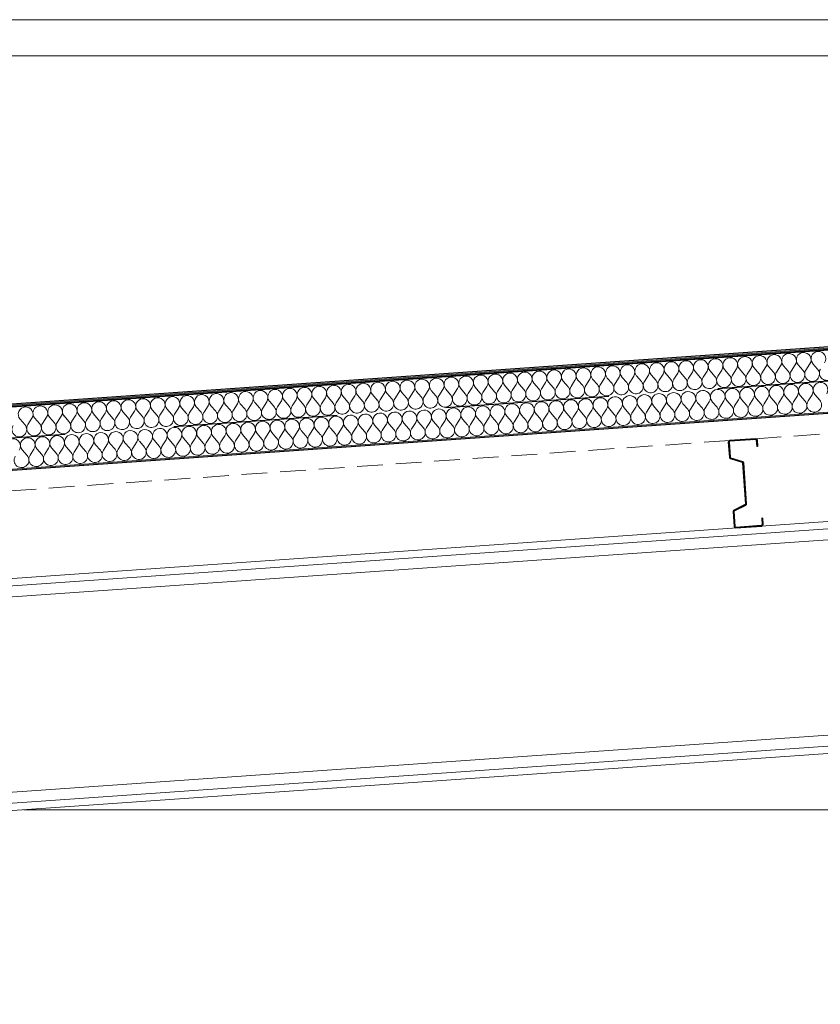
# Model space of a CAD drawing. Header units: millimetres. Extents: x 30792 to 66615, y -300 to 6970.
# Tile 20 of 58: x 40772 to 42326, y 5022 to 6935. Entities that reach past the tile are written whole.
import ezdxf

# ---------------------------------------------------------------- set-up
doc = ezdxf.new("R2010")
doc.units = ezdxf.units.MM
doc.header["$MEASUREMENT"] = 0
for name, pattern in [('Discontinu', [529.166651, 317.499995, -211.666656]), ('Pointillé', [75, 50, -25]), ('Wipeout_Contour', [1000, 0, -1000])]:
    doc.linetypes.add(name, pattern=pattern)
for name, color, linetype in [('Finitions - Etanchéité.5-Etanchéité', 7, 'Continuous'), ('Métal _ Charpente Couverture.Charp_Couv_Bard_Métal', 7, 'Continuous'), ('Métal _ Charpente.Charp_Couv_Bard_Métal', 7, 'Continuous'), ('Métal _ Finitions.Charp_Couv_Bard_Méta', 7, 'Continuous'), ('Nouveau_Structure _ Murs maçonnés.GO', 7, 'Continuous')]:
    doc.layers.add(name, color=color, linetype=linetype)

# ---------------------------------------------------------------- blocks, each defined once
blk = doc.blocks.new('Élément de coupe_32')
at = {"layer": 'Nouveau_Structure _ Murs maçonnés.GO', "color": 251, "linetype": 'Continuous', "lineweight": 15, "true_color": 0x6a6a6a}
blk.add_line((40780, 5400), (56777.3, 5400), dxfattribs=at)
blk = doc.blocks.new('*X44')
at = {"layer": 'Finitions - Etanchéité.5-Etanchéité', "linetype": 'Continuous', "lineweight": 15, "true_color": 0x2e45b3}
blk.add_hatch(color=175, dxfattribs=at).paths.add_polyline_path([(33938.3, 5707.5), (33938.3, 5705.5), (48778.3, 6743.3), (48778.3, 6745.3)])
blk = doc.blocks.new('*X45')
at = {"layer": 'Finitions - Etanchéité.5-Etanchéité', "linetype": 'Continuous', "lineweight": 15, "true_color": 0x6a6a6a}
blk.add_hatch(color=251, dxfattribs=at).paths.add_polyline_path([(33938.3, 5709.5), (33938.3, 5707.5), (48778.3, 6745.3), (48778.3, 6747.3)])
blk = doc.blocks.new('*X46')
at = {"layer": 'Finitions - Etanchéité.5-Etanchéité', "linetype": 'Continuous', "lineweight": 15, "true_color": 0xe8e8e8}
blk.add_hatch(color=254, dxfattribs=at).paths.add_polyline_path([(33938.3, 5711.6), (33938.3, 5709.5), (48778.3, 6747.3), (48778.3, 6749.3)])
blk = doc.blocks.new('*X47')
at = {"layer": 'Finitions - Etanchéité.5-Etanchéité', "color": 2, "linetype": 'Continuous', "lineweight": 15, "true_color": 0xfee600}
for p, q in [((42155.7, 6244.4), (42163.4, 6256.4)), ((42178.5, 6245.9), (42169.1, 6256.8)), ((42184.2, 6246.3), (42191.9, 6258.3)), ((42207, 6247.9), (42197.6, 6258.7)), ((42212.7, 6248.3), (42220.4, 6260.3)), ((42235.5, 6249.9), (42226.1, 6260.7)), ((42241.2, 6250.3), (42248.9, 6262.3)), ((42264, 6251.9), (42254.6, 6262.7)), ((42269.7, 6252.3), (42277.4, 6264.3)), ((42292.5, 6253.9), (42283.1, 6264.7)), ((42298.2, 6254.3), (42305.9, 6266.3)), ((42321, 6255.9), (42311.6, 6266.7)), ((41870.7, 6224.4), (41878.4, 6236.4)), ((41893.5, 6226), (41884.1, 6236.8)), ((41899.2, 6226.4), (41906.9, 6238.4)), ((41922, 6228), (41912.6, 6238.8)), ((41927.7, 6228.4), (41935.4, 6240.4)), ((41950.5, 6230), (41941.1, 6240.8)), ((41956.2, 6230.4), (41963.9, 6242.4)), ((41979, 6232), (41969.6, 6242.8)), ((41984.7, 6232.4), (41992.4, 6244.4)), ((42007.5, 6234), (41998.1, 6244.8)), ((42013.2, 6234.4), (42020.9, 6246.4)), ((42036, 6236), (42026.6, 6246.8)), ((42041.7, 6236.4), (42049.4, 6248.4)), ((42064.5, 6238), (42055.1, 6248.8)), ((42070.2, 6238.4), (42077.9, 6250.4)), ((42093, 6240), (42083.6, 6250.8)), ((42098.7, 6240.4), (42106.4, 6252.4)), ((42121.5, 6242), (42112.1, 6252.8)), ((42127.2, 6242.4), (42134.9, 6254.4)), ((42150, 6244), (42140.6, 6254.8)), ((41614.1, 6206.5), (41621.9, 6218.5)), ((41636.9, 6208.1), (41627.6, 6218.9)), ((41642.6, 6208.5), (41650.4, 6220.5)), ((41665.4, 6210.1), (41656.1, 6220.9)), ((41671.1, 6210.5), (41678.9, 6222.5)), ((41693.9, 6212.1), (41684.6, 6222.9)), ((41699.6, 6212.5), (41707.4, 6224.5)), ((41722.4, 6214.1), (41713.1, 6224.9)), ((41728.1, 6214.5), (41735.9, 6226.5)), ((41751, 6216.1), (41741.6, 6226.9)), ((41756.7, 6216.5), (41764.4, 6228.4)), ((41779.5, 6218), (41770.1, 6228.8)), ((41785.2, 6218.4), (41792.9, 6230.4)), ((41808, 6220), (41798.6, 6230.8)), ((41813.7, 6220.4), (41821.4, 6232.4)), ((41836.5, 6222), (41827.1, 6232.8)), ((41842.2, 6222.4), (41849.9, 6234.4)), ((41865, 6224), (41855.6, 6234.8)), ((41329.1, 6186.6), (41336.9, 6198.6)), ((41351.9, 6188.2), (41342.6, 6199)), ((41357.6, 6188.5), (41365.4, 6200.5)), ((41380.4, 6190.1), (41371.1, 6200.9)), ((41386.1, 6190.5), (41393.9, 6202.5)), ((41408.9, 6192.1), (41399.6, 6202.9)), ((41414.6, 6192.5), (41422.4, 6204.5)), ((41437.4, 6194.1), (41428.1, 6204.9)), ((41443.1, 6194.5), (41450.9, 6206.5)), ((41465.9, 6196.1), (41456.6, 6206.9)), ((41471.6, 6196.5), (41479.4, 6208.5)), ((41494.4, 6198.1), (41485.1, 6208.9)), ((41500.1, 6198.5), (41507.9, 6210.5)), ((41522.9, 6200.1), (41513.6, 6210.9)), ((41528.6, 6200.5), (41536.4, 6212.5)), ((41551.4, 6202.1), (41542.1, 6212.9)), ((41557.1, 6202.5), (41564.9, 6214.5)), ((41579.9, 6204.1), (41570.6, 6214.9)), ((41585.6, 6204.5), (41593.4, 6216.5)), ((41608.4, 6206.1), (41599.1, 6216.9)), ((41066.9, 6168.2), (41057.6, 6179)), ((41072.6, 6168.6), (41080.4, 6180.6)), ((41095.4, 6170.2), (41086.1, 6181)), ((41101.1, 6170.6), (41108.9, 6182.6)), ((41123.9, 6172.2), (41114.6, 6183)), ((41129.6, 6172.6), (41137.4, 6184.6)), ((41152.4, 6174.2), (41143.1, 6185)), ((41158.1, 6174.6), (41165.9, 6186.6)), ((41180.9, 6176.2), (41171.6, 6187)), ((41186.6, 6176.6), (41194.4, 6188.6)), ((41209.4, 6178.2), (41200.1, 6189)), ((41215.1, 6178.6), (41222.9, 6190.6)), ((41237.9, 6180.2), (41228.6, 6191)), ((41243.6, 6180.6), (41251.4, 6192.6)), ((41266.4, 6182.2), (41257.1, 6193)), ((41272.1, 6182.6), (41279.9, 6194.6)), ((41294.9, 6184.2), (41285.6, 6195)), ((41300.6, 6184.6), (41308.4, 6196.6)), ((41323.4, 6186.2), (41314.1, 6197)), ((40787.6, 6148.7), (40795.3, 6160.7)), ((40810.4, 6150.3), (40801, 6161.1)), ((40816.1, 6150.7), (40823.8, 6162.7)), ((40838.9, 6152.3), (40829.5, 6163.1)), ((40844.6, 6152.7), (40852.3, 6164.7)), ((40867.4, 6154.3), (40858, 6165.1)), ((40873.1, 6154.7), (40880.8, 6166.7)), ((40895.9, 6156.3), (40886.5, 6167.1)), ((40901.6, 6156.7), (40909.3, 6168.7)), ((40924.4, 6158.3), (40915, 6169.1)), ((40930.1, 6158.7), (40937.9, 6170.7)), ((40952.9, 6160.2), (40943.6, 6171.1)), ((40958.6, 6160.6), (40966.4, 6172.6)), ((40981.4, 6162.2), (40972.1, 6173)), ((40987.1, 6162.6), (40994.9, 6174.6)), ((41009.9, 6164.2), (41000.6, 6175)), ((41015.6, 6164.6), (41023.4, 6176.6)), ((41038.4, 6166.2), (41029.1, 6177)), ((41044.1, 6166.6), (41051.9, 6178.6)), ((40781.9, 6148.3), (40772.5, 6159.1))]:
    blk.add_line(p, q, dxfattribs=at)
for centre, start, end in [((42094.4, 6260.1), 94, 220.8699), ((42094.4, 6260.1), 327.1301, 94), ((42122.9, 6262.1), 94, 220.8699), ((42122.9, 6262.1), 327.1301, 94), ((42151.4, 6264.1), 94, 220.8699), ((42151.4, 6264.1), 327.1301, 94), ((42179.9, 6266.1), 94, 220.8699), ((42179.9, 6266.1), 327.1301, 94), ((42208.4, 6268.1), 94, 220.8699), ((42208.4, 6268.1), 327.1301, 94), ((42236.9, 6270.1), 94, 220.8699), ((42236.9, 6270.1), 327.1301, 94), ((42265.4, 6272.1), 94, 220.8699), ((42265.4, 6272.1), 327.1301, 94), ((42293.9, 6274.1), 94, 220.8699), ((42293.9, 6274.1), 327.1301, 94), ((42322.4, 6276.1), 94, 220.8699), ((42322.4, 6276.1), 327.1301, 94), ((41837.9, 6242.2), 94, 220.8699), ((41837.9, 6242.2), 327.1301, 94), ((41866.4, 6244.2), 94, 220.8699), ((41866.4, 6244.2), 327.1301, 94), ((41894.9, 6246.2), 94, 220.8699), ((41894.9, 6246.2), 327.1301, 94), ((41923.4, 6248.2), 94, 220.8699), ((41923.4, 6248.2), 327.1301, 94), ((41951.9, 6250.2), 94, 220.8699), ((41951.9, 6250.2), 327.1301, 94), ((41980.4, 6252.1), 94, 220.8699), ((41980.4, 6252.1), 327.1301, 94), ((42008.9, 6254.1), 94, 220.8699), ((42008.9, 6254.1), 327.1301, 94), ((42037.4, 6256.1), 94, 220.8699), ((42037.4, 6256.1), 327.1301, 94), ((42065.9, 6258.1), 94, 220.8699), ((42065.9, 6258.1), 327.1301, 94), ((42310.2, 6246.6), 147.1301, 40.8699), ((42338.7, 6248.6), 147.1301, 40.8699), ((41552.9, 6222.3), 94, 220.8699), ((41552.9, 6222.3), 327.1301, 94), ((41581.4, 6224.2), 94, 220.8699), ((41581.4, 6224.2), 327.1301, 94), ((41609.9, 6226.2), 94, 220.8699), ((41609.9, 6226.2), 327.1301, 94), ((41638.4, 6228.2), 94, 220.8699), ((41638.4, 6228.2), 327.1301, 94), ((41666.9, 6230.2), 94, 220.8699), ((41666.9, 6230.2), 327.1301, 94), ((41695.4, 6232.2), 94, 220.8699), ((41695.4, 6232.2), 327.1301, 94), ((41723.9, 6234.2), 94, 220.8699), ((41723.9, 6234.2), 327.1301, 94), ((41752.4, 6236.2), 94, 220.8699), ((41752.4, 6236.2), 327.1301, 94), ((41780.9, 6238.2), 94, 220.8699), ((41780.9, 6238.2), 327.1301, 94), ((41809.4, 6240.2), 94, 220.8699), ((41809.4, 6240.2), 327.1301, 94), ((42053.7, 6228.6), 147.1301, 40.8699), ((42082.2, 6230.6), 147.1301, 40.8699), ((42110.7, 6232.6), 147.1301, 40.8699), ((42139.2, 6234.6), 147.1301, 40.8699), ((42167.7, 6236.6), 147.1301, 40.8699), ((42196.2, 6238.6), 147.1301, 40.8699), ((42224.7, 6240.6), 147.1301, 40.8699), ((42253.2, 6242.6), 147.1301, 40.8699), ((42281.7, 6244.6), 147.1301, 40.8699), ((41296.4, 6204.3), 94, 220.8699), ((41296.4, 6204.3), 327.1301, 94), ((41324.9, 6206.3), 94, 220.8699), ((41324.9, 6206.3), 327.1301, 94), ((41353.4, 6208.3), 94, 220.8699), ((41353.4, 6208.3), 327.1301, 94), ((41381.9, 6210.3), 94, 220.8699), ((41381.9, 6210.3), 327.1301, 94), ((41410.4, 6212.3), 94, 220.8699), ((41410.4, 6212.3), 327.1301, 94), ((41438.9, 6214.3), 94, 220.8699), ((41438.9, 6214.3), 327.1301, 94), ((41467.4, 6216.3), 94, 220.8699), ((41467.4, 6216.3), 327.1301, 94), ((41495.9, 6218.3), 94, 220.8699), ((41495.9, 6218.3), 327.1301, 94), ((41524.4, 6220.3), 94, 220.8699), ((41524.4, 6220.3), 327.1301, 94), ((41768.6, 6208.7), 147.1301, 40.8699), ((41797.2, 6210.7), 147.1301, 40.8699), ((41825.7, 6212.7), 147.1301, 40.8699), ((41854.2, 6214.7), 147.1301, 40.8699), ((41882.7, 6216.7), 147.1301, 40.8699), ((41911.2, 6218.7), 147.1301, 40.8699), ((41939.7, 6220.7), 147.1301, 40.8699), ((41968.2, 6222.6), 147.1301, 40.8699), ((41996.7, 6224.6), 147.1301, 40.8699), ((42025.2, 6226.6), 147.1301, 40.8699), ((41011.4, 6184.4), 94, 220.8699), ((41011.4, 6184.4), 327.1301, 94), ((41039.9, 6186.4), 94, 220.8699), ((41039.9, 6186.4), 327.1301, 94), ((41068.4, 6188.4), 94, 220.8699), ((41068.4, 6188.4), 327.1301, 94), ((41096.9, 6190.4), 94, 220.8699), ((41096.9, 6190.4), 327.1301, 94), ((41125.4, 6192.4), 94, 220.8699), ((41125.4, 6192.4), 327.1301, 94), ((41153.9, 6194.3), 94, 220.8699), ((41153.9, 6194.3), 327.1301, 94), ((41182.4, 6196.3), 94, 220.8699), ((41182.4, 6196.3), 327.1301, 94), ((41210.9, 6198.3), 94, 220.8699), ((41210.9, 6198.3), 327.1301, 94), ((41239.4, 6200.3), 94, 220.8699), ((41239.4, 6200.3), 327.1301, 94), ((41267.9, 6202.3), 94, 220.8699), ((41267.9, 6202.3), 327.1301, 94), ((41483.6, 6188.8), 147.1301, 40.8699), ((41512.1, 6190.8), 147.1301, 40.8699), ((41540.6, 6192.8), 147.1301, 40.8699), ((41569.1, 6194.7), 147.1301, 40.8699), ((41597.6, 6196.7), 147.1301, 40.8699), ((41626.1, 6198.7), 147.1301, 40.8699), ((41654.6, 6200.7), 147.1301, 40.8699), ((41683.1, 6202.7), 147.1301, 40.8699), ((41711.6, 6204.7), 147.1301, 40.8699), ((41740.1, 6206.7), 147.1301, 40.8699), ((40783.3, 6168.4), 94, 220.8699), ((40783.3, 6168.4), 327.1301, 94), ((40811.8, 6170.4), 94, 220.8699), ((40811.8, 6170.4), 327.1301, 94), ((40840.3, 6172.4), 94, 220.8699), ((40840.3, 6172.4), 327.1301, 94), ((40868.8, 6174.4), 94, 220.8699), ((40868.8, 6174.4), 327.1301, 94), ((40897.4, 6176.4), 94, 220.8699), ((40897.4, 6176.4), 327.1301, 94), ((40925.9, 6178.4), 94, 220.8699), ((40925.9, 6178.4), 327.1301, 94), ((40954.4, 6180.4), 94, 220.8699), ((40954.4, 6180.4), 327.1301, 94), ((40982.9, 6182.4), 94, 220.8699), ((40982.9, 6182.4), 327.1301, 94), ((41227.1, 6170.8), 147.1301, 40.8699), ((41255.6, 6172.8), 147.1301, 40.8699), ((41284.1, 6174.8), 147.1301, 40.8699), ((41312.6, 6176.8), 147.1301, 40.8699), ((41341.1, 6178.8), 147.1301, 40.8699), ((41369.6, 6180.8), 147.1301, 40.8699), ((41398.1, 6182.8), 147.1301, 40.8699), ((41426.6, 6184.8), 147.1301, 40.8699), ((41455.1, 6186.8), 147.1301, 40.8699), ((40942.1, 6150.9), 147.1301, 40.8699), ((40970.6, 6152.9), 147.1301, 40.8699), ((40999.1, 6154.9), 147.1301, 40.8699), ((41027.6, 6156.9), 147.1301, 40.8699), ((41056.1, 6158.9), 147.1301, 40.8699), ((41084.6, 6160.9), 147.1301, 40.8699), ((41113.1, 6162.9), 147.1301, 40.8699), ((41141.6, 6164.9), 147.1301, 40.8699), ((41170.1, 6166.8), 147.1301, 40.8699), ((41198.6, 6168.8), 147.1301, 40.8699), ((40771.1, 6138.9), 147.1301, 40.8699), ((40799.6, 6140.9), 147.1301, 40.8699), ((40828.1, 6142.9), 147.1301, 40.8699), ((40856.6, 6144.9), 147.1301, 40.8699), ((40885.1, 6146.9), 147.1301, 40.8699), ((40913.6, 6148.9), 147.1301, 40.8699)]:
    blk.add_arc(centre, 14.3, start, end, dxfattribs=at)
blk = doc.blocks.new('*X48')
at = {"layer": 'Finitions - Etanchéité.5-Etanchéité', "color": 2, "linetype": 'Continuous', "lineweight": 15, "true_color": 0xfee600}
for p, q in [((42188.4, 6186.5), (42196.1, 6198.5)), ((42211.2, 6188.1), (42201.8, 6198.9)), ((42216.9, 6188.5), (42224.6, 6200.5)), ((42239.7, 6190.1), (42230.3, 6200.9)), ((42245.4, 6190.5), (42253.1, 6202.5)), ((42268.2, 6192.1), (42258.8, 6202.9)), ((42273.9, 6192.5), (42281.6, 6204.5)), ((42296.7, 6194.1), (42287.3, 6204.9)), ((42302.4, 6194.5), (42310.1, 6206.5)), ((42325.2, 6196.1), (42315.8, 6206.9)), ((41926.1, 6168.2), (41916.8, 6179)), ((41931.8, 6168.6), (41939.6, 6180.6)), ((41954.6, 6170.2), (41945.3, 6181)), ((41960.3, 6170.5), (41968.1, 6182.5)), ((41983.2, 6172.1), (41973.8, 6182.9)), ((41988.9, 6172.5), (41996.6, 6184.5)), ((42011.7, 6174.1), (42002.3, 6184.9)), ((42017.4, 6174.5), (42025.1, 6186.5)), ((42040.2, 6176.1), (42030.8, 6186.9)), ((42045.9, 6176.5), (42053.6, 6188.5)), ((42068.7, 6178.1), (42059.3, 6188.9)), ((42074.4, 6178.5), (42082.1, 6190.5)), ((42097.2, 6180.1), (42087.8, 6190.9)), ((42102.9, 6180.5), (42110.6, 6192.5)), ((42125.7, 6182.1), (42116.3, 6192.9)), ((42131.4, 6182.5), (42139.1, 6194.5)), ((42154.2, 6184.1), (42144.8, 6194.9)), ((42159.9, 6184.5), (42167.6, 6196.5)), ((42182.7, 6186.1), (42173.3, 6196.9)), ((41646.8, 6148.6), (41654.6, 6160.6)), ((41669.6, 6150.2), (41660.3, 6161)), ((41675.3, 6150.6), (41683.1, 6162.6)), ((41698.1, 6152.2), (41688.8, 6163)), ((41703.8, 6152.6), (41711.6, 6164.6)), ((41726.6, 6154.2), (41717.3, 6165)), ((41732.3, 6154.6), (41740.1, 6166.6)), ((41755.1, 6156.2), (41745.8, 6167)), ((41760.8, 6156.6), (41768.6, 6168.6)), ((41783.6, 6158.2), (41774.3, 6169)), ((41789.3, 6158.6), (41797.1, 6170.6)), ((41812.1, 6160.2), (41802.8, 6171)), ((41817.8, 6160.6), (41825.6, 6172.6)), ((41840.6, 6162.2), (41831.3, 6173)), ((41846.3, 6162.6), (41854.1, 6174.6)), ((41869.1, 6164.2), (41859.8, 6175)), ((41874.8, 6164.6), (41882.6, 6176.6)), ((41897.6, 6166.2), (41888.3, 6177)), ((41903.3, 6166.6), (41911.1, 6178.6)), ((41361.8, 6128.7), (41369.6, 6140.7)), ((41384.6, 6130.3), (41375.3, 6141.1)), ((41390.3, 6130.7), (41398.1, 6142.7)), ((41413.1, 6132.3), (41403.8, 6143.1)), ((41418.8, 6132.7), (41426.6, 6144.7)), ((41441.6, 6134.3), (41432.3, 6145.1)), ((41447.3, 6134.7), (41455.1, 6146.7)), ((41470.1, 6136.3), (41460.8, 6147.1)), ((41475.8, 6136.7), (41483.6, 6148.7)), ((41498.6, 6138.3), (41489.3, 6149.1)), ((41504.3, 6138.7), (41512.1, 6150.7)), ((41527.1, 6140.3), (41517.8, 6151.1)), ((41532.8, 6140.7), (41540.6, 6152.7)), ((41555.6, 6142.2), (41546.3, 6153.1)), ((41561.3, 6142.6), (41569.1, 6154.6)), ((41584.1, 6144.2), (41574.8, 6155)), ((41589.8, 6144.6), (41597.6, 6156.6)), ((41612.6, 6146.2), (41603.3, 6157)), ((41618.3, 6146.6), (41626.1, 6158.6)), ((41641.1, 6148.2), (41631.8, 6159)), ((41105.3, 6110.8), (41113, 6122.8)), ((41128.1, 6112.4), (41118.7, 6123.2)), ((41133.8, 6112.8), (41141.5, 6124.7)), ((41156.6, 6114.3), (41147.2, 6125.1)), ((41162.3, 6114.7), (41170.1, 6126.7)), ((41185.1, 6116.3), (41175.8, 6127.1)), ((41190.8, 6116.7), (41198.6, 6128.7)), ((41213.6, 6118.3), (41204.3, 6129.1)), ((41219.3, 6118.7), (41227.1, 6130.7)), ((41242.1, 6120.3), (41232.8, 6131.1)), ((41247.8, 6120.7), (41255.6, 6132.7)), ((41270.6, 6122.3), (41261.3, 6133.1)), ((41276.3, 6122.7), (41284.1, 6134.7)), ((41299.1, 6124.3), (41289.8, 6135.1)), ((41304.8, 6124.7), (41312.6, 6136.7)), ((41327.6, 6126.3), (41318.3, 6137.1)), ((41333.3, 6126.7), (41341.1, 6138.7)), ((41356.1, 6128.3), (41346.8, 6139.1)), ((40820.3, 6090.8), (40828, 6102.8)), ((40843.1, 6092.4), (40833.7, 6103.2)), ((40848.8, 6092.8), (40856.5, 6104.8)), ((40871.6, 6094.4), (40862.2, 6105.2)), ((40877.3, 6094.8), (40885, 6106.8)), ((40900.1, 6096.4), (40890.7, 6107.2)), ((40905.8, 6096.8), (40913.5, 6108.8)), ((40928.6, 6098.4), (40919.2, 6109.2)), ((40934.3, 6098.8), (40942, 6110.8)), ((40957.1, 6100.4), (40947.7, 6111.2)), ((40962.8, 6100.8), (40970.5, 6112.8)), ((40985.6, 6102.4), (40976.2, 6113.2)), ((40991.3, 6102.8), (40999, 6114.8)), ((41014.1, 6104.4), (41004.7, 6115.2)), ((41019.8, 6104.8), (41027.5, 6116.8)), ((41042.6, 6106.4), (41033.2, 6117.2)), ((41048.3, 6106.8), (41056, 6118.8)), ((41071.1, 6108.4), (41061.7, 6119.2)), ((41076.8, 6108.8), (41084.5, 6120.8)), ((41099.6, 6110.4), (41090.2, 6121.2)), ((40786.1, 6088.4), (40776.7, 6099.2)), ((40791.8, 6088.8), (40799.5, 6100.8)), ((40814.6, 6090.4), (40805.2, 6101.2))]:
    blk.add_line(p, q, dxfattribs=at)
for centre, start, end in [((42155.6, 6204.3), 94, 220.8699), ((42155.6, 6204.3), 327.1301, 94), ((42184.1, 6206.2), 94, 220.8699), ((42184.1, 6206.2), 327.1301, 94), ((42212.6, 6208.2), 94, 220.8699), ((42212.6, 6208.2), 327.1301, 94), ((42241.1, 6210.2), 94, 220.8699), ((42241.1, 6210.2), 327.1301, 94), ((42269.6, 6212.2), 94, 220.8699), ((42269.6, 6212.2), 327.1301, 94), ((42298.1, 6214.2), 94, 220.8699), ((42298.1, 6214.2), 327.1301, 94), ((42326.6, 6216.2), 94, 220.8699), ((42326.6, 6216.2), 327.1301, 94), ((41870.6, 6184.3), 94, 220.8699), ((41870.6, 6184.3), 327.1301, 94), ((41899.1, 6186.3), 94, 220.8699), ((41899.1, 6186.3), 327.1301, 94), ((41927.6, 6188.3), 94, 220.8699), ((41927.6, 6188.3), 327.1301, 94), ((41956.1, 6190.3), 94, 220.8699), ((41956.1, 6190.3), 327.1301, 94), ((41984.6, 6192.3), 94, 220.8699), ((41984.6, 6192.3), 327.1301, 94), ((42013.1, 6194.3), 94, 220.8699), ((42013.1, 6194.3), 327.1301, 94), ((42041.6, 6196.3), 94, 220.8699), ((42041.6, 6196.3), 327.1301, 94), ((42070.1, 6198.3), 94, 220.8699), ((42070.1, 6198.3), 327.1301, 94), ((42098.6, 6200.3), 94, 220.8699), ((42098.6, 6200.3), 327.1301, 94), ((42127.1, 6202.3), 94, 220.8699), ((42127.1, 6202.3), 327.1301, 94), ((41585.6, 6164.4), 327.1301, 94), ((41614.1, 6166.4), 94, 220.8699), ((41614.1, 6166.4), 327.1301, 94), ((41642.6, 6168.4), 94, 220.8699), ((41642.6, 6168.4), 327.1301, 94), ((41671.1, 6170.4), 94, 220.8699), ((41671.1, 6170.4), 327.1301, 94), ((41699.6, 6172.4), 94, 220.8699), ((41699.6, 6172.4), 327.1301, 94), ((41728.1, 6174.4), 94, 220.8699), ((41728.1, 6174.4), 327.1301, 94), ((41756.6, 6176.3), 94, 220.8699), ((41756.6, 6176.3), 327.1301, 94), ((41785.1, 6178.3), 94, 220.8699), ((41785.1, 6178.3), 327.1301, 94), ((41813.6, 6180.3), 94, 220.8699), ((41813.6, 6180.3), 327.1301, 94), ((41842.1, 6182.3), 94, 220.8699), ((41842.1, 6182.3), 327.1301, 94), ((42086.4, 6170.8), 147.1301, 40.8699), ((42114.9, 6172.8), 147.1301, 40.8699), ((42143.4, 6174.8), 147.1301, 40.8699), ((42171.9, 6176.7), 147.1301, 40.8699), ((42200.4, 6178.7), 147.1301, 40.8699), ((42228.9, 6180.7), 147.1301, 40.8699), ((42257.4, 6182.7), 147.1301, 40.8699), ((42285.9, 6184.7), 147.1301, 40.8699), ((42314.4, 6186.7), 147.1301, 40.8699), ((41329.1, 6146.5), 94, 220.8699), ((41329.1, 6146.5), 327.1301, 94), ((41357.6, 6148.4), 94, 220.8699), ((41357.6, 6148.4), 327.1301, 94), ((41386.1, 6150.4), 94, 220.8699), ((41386.1, 6150.4), 327.1301, 94), ((41414.6, 6152.4), 94, 220.8699), ((41414.6, 6152.4), 327.1301, 94), ((41443.1, 6154.4), 94, 220.8699), ((41443.1, 6154.4), 327.1301, 94), ((41471.6, 6156.4), 94, 220.8699), ((41471.6, 6156.4), 327.1301, 94), ((41500.1, 6158.4), 94, 220.8699), ((41500.1, 6158.4), 327.1301, 94), ((41528.6, 6160.4), 94, 220.8699), ((41528.6, 6160.4), 327.1301, 94), ((41557.1, 6162.4), 94, 220.8699), ((41557.1, 6162.4), 327.1301, 94), ((41585.6, 6164.4), 94, 220.8699), ((41801.3, 6150.8), 147.1301, 40.8699), ((41829.8, 6152.8), 147.1301, 40.8699), ((41858.3, 6154.8), 147.1301, 40.8699), ((41886.8, 6156.8), 147.1301, 40.8699), ((41915.3, 6158.8), 147.1301, 40.8699), ((41943.8, 6160.8), 147.1301, 40.8699), ((41972.3, 6162.8), 147.1301, 40.8699), ((42000.8, 6164.8), 147.1301, 40.8699), ((42029.4, 6166.8), 147.1301, 40.8699), ((42057.9, 6168.8), 147.1301, 40.8699), ((41044, 6126.5), 94, 220.8699), ((41044, 6126.5), 327.1301, 94), ((41072.5, 6128.5), 94, 220.8699), ((41072.5, 6128.5), 327.1301, 94), ((41101, 6130.5), 94, 220.8699), ((41101, 6130.5), 327.1301, 94), ((41129.6, 6132.5), 94, 220.8699), ((41129.6, 6132.5), 327.1301, 94), ((41158.1, 6134.5), 94, 220.8699), ((41158.1, 6134.5), 327.1301, 94), ((41186.6, 6136.5), 94, 220.8699), ((41186.6, 6136.5), 327.1301, 94), ((41215.1, 6138.5), 94, 220.8699), ((41215.1, 6138.5), 327.1301, 94), ((41243.6, 6140.5), 94, 220.8699), ((41243.6, 6140.5), 327.1301, 94), ((41272.1, 6142.5), 94, 220.8699), ((41272.1, 6142.5), 327.1301, 94), ((41300.6, 6144.5), 94, 220.8699), ((41300.6, 6144.5), 327.1301, 94), ((41544.8, 6132.9), 147.1301, 40.8699), ((41573.3, 6134.9), 147.1301, 40.8699), ((41601.8, 6136.9), 147.1301, 40.8699), ((41630.3, 6138.9), 147.1301, 40.8699), ((41658.8, 6140.9), 147.1301, 40.8699), ((41687.3, 6142.9), 147.1301, 40.8699), ((41715.8, 6144.9), 147.1301, 40.8699), ((41744.3, 6146.9), 147.1301, 40.8699), ((41772.8, 6148.8), 147.1301, 40.8699), ((40787.5, 6108.6), 94, 220.8699), ((40787.5, 6108.6), 327.1301, 94), ((40816, 6110.6), 94, 220.8699), ((40816, 6110.6), 327.1301, 94), ((40844.5, 6112.6), 94, 220.8699), ((40844.5, 6112.6), 327.1301, 94), ((40873, 6114.6), 94, 220.8699), ((40873, 6114.6), 327.1301, 94), ((40901.5, 6116.6), 94, 220.8699), ((40901.5, 6116.6), 327.1301, 94), ((40930, 6118.6), 94, 220.8699), ((40930, 6118.6), 327.1301, 94), ((40958.5, 6120.5), 94, 220.8699), ((40958.5, 6120.5), 327.1301, 94), ((40987, 6122.5), 94, 220.8699), ((40987, 6122.5), 327.1301, 94), ((41015.5, 6124.5), 94, 220.8699), ((41015.5, 6124.5), 327.1301, 94), ((41259.8, 6113), 147.1301, 40.8699), ((41288.3, 6115), 147.1301, 40.8699), ((41316.8, 6117), 147.1301, 40.8699), ((41345.3, 6118.9), 147.1301, 40.8699), ((41373.8, 6120.9), 147.1301, 40.8699), ((41402.3, 6122.9), 147.1301, 40.8699), ((41430.8, 6124.9), 147.1301, 40.8699), ((41459.3, 6126.9), 147.1301, 40.8699), ((41487.8, 6128.9), 147.1301, 40.8699), ((41516.3, 6130.9), 147.1301, 40.8699), ((40759, 6106.6), 327.1301, 94), ((40974.8, 6093), 147.1301, 40.8699), ((41003.3, 6095), 147.1301, 40.8699), ((41031.8, 6097), 147.1301, 40.8699), ((41060.3, 6099), 147.1301, 40.8699), ((41088.8, 6101), 147.1301, 40.8699), ((41117.3, 6103), 147.1301, 40.8699), ((41145.8, 6105), 147.1301, 40.8699), ((41174.3, 6107), 147.1301, 40.8699), ((41202.8, 6109), 147.1301, 40.8699), ((41231.3, 6111), 147.1301, 40.8699), ((40775.3, 6079.1), 147.1301, 40.8699), ((40803.8, 6081.1), 147.1301, 40.8699), ((40832.3, 6083.1), 147.1301, 40.8699), ((40860.8, 6085.1), 147.1301, 40.8699), ((40889.3, 6087.1), 147.1301, 40.8699), ((40917.8, 6089.1), 147.1301, 40.8699), ((40946.3, 6091), 147.1301, 40.8699)]:
    blk.add_arc(centre, 14.3, start, end, dxfattribs=at)
blk = doc.blocks.new('Élément de coupe_35')
at = {"layer": 'Finitions - Etanchéité.5-Etanchéité', "linetype": 'Continuous', "lineweight": 15, "true_color": 0x3e35cc}
blk.add_hatch(color=182, dxfattribs=at).paths.add_polyline_path([(33938.3, 5585.2), (33938.3, 5583.2), (48778.3, 6621), (48778.3, 6623)])
at = {"layer": 'Finitions - Etanchéité.5-Etanchéité', "linetype": 'Continuous', "lineweight": 15, "true_color": 0x2e45b3}
h = blk.add_hatch(dxfattribs=at)
h.set_pattern_fill('Acier', color=175, style=0, pattern_type=2)
h.set_pattern_definition([(49, (0, 0), (-84.90483, 73.80664), []), (49, (-28.3, 24.6), (-84.90483, 73.80664), [])])
h.paths.add_polyline_path([(33938.3, 5583.2), (33938.3, 5582.3), (48778.3, 6620.1), (48778.3, 6621)])
at = {"layer": 'Finitions - Etanchéité.5-Etanchéité', "lineweight": 0}
for name in ['*X46', '*X45', '*X44']:
    blk.add_blockref(name, (0, 0), dxfattribs=at)
at = {"color": 254, "linetype": 'Wipeout_Contour', "lineweight": 0, "ltscale": 167295.306483}
blk.add_wipeout([(33938.3, 5705.5), (33938.3, 5645.4), (48778.3, 6683.1), (48778.3, 6743.3)], dxfattribs=at).dxf.layer = 'Finitions - Etanchéité.5-Etanchéité'
at = {"layer": 'Finitions - Etanchéité.5-Etanchéité', "lineweight": 0}
blk.add_blockref('*X47', (0, 0), dxfattribs=at)
at = {"color": 254, "linetype": 'Wipeout_Contour', "lineweight": 0, "ltscale": 167259.239096}
blk.add_wipeout([(33938.3, 5645.4), (33938.3, 5585.2), (48778.3, 6623), (48778.3, 6683.1)], dxfattribs=at).dxf.layer = 'Finitions - Etanchéité.5-Etanchéité'
at = {"layer": 'Finitions - Etanchéité.5-Etanchéité', "color": 7, "linetype": 'Continuous', "lineweight": 25}
for p, q in [((48778.3, 6749.3), (33938.3, 5711.6)), ((48778.3, 6743.3), (33938.3, 5705.5))]:
    blk.add_line(p, q, dxfattribs=at)
at = {"layer": 'Finitions - Etanchéité.5-Etanchéité', "color": 7, "linetype": 'Continuous', "lineweight": 15}
for p, q in [((48778.3, 6747.3), (33938.3, 5709.5)), ((48778.3, 6745.3), (33938.3, 5707.5)), ((48778.3, 6623), (33938.3, 5585.2)), ((48778.3, 6621), (33938.3, 5583.2)), ((48778.3, 6620.1), (33938.3, 5582.3))]:
    blk.add_line(p, q, dxfattribs=at)
at = {"layer": 'Finitions - Etanchéité.5-Etanchéité', "color": 7, "linetype": 'Discontinu', "lineweight": 25}
blk.add_line((48778.3, 6683.1), (33938.3, 5645.4), dxfattribs=at)
at = {"layer": 'Finitions - Etanchéité.5-Etanchéité', "color": 251, "linetype": 'Pointillé', "lineweight": 15, "true_color": 0x6a6a6a}
for p, q in [((43596.8, 6218.5), (42200.2, 6120.9)), ((42150.3, 6117.4), (40753.7, 6019.7))]:
    blk.add_line(p, q, dxfattribs=at)
at = {"layer": 'Finitions - Etanchéité.5-Etanchéité', "lineweight": 0}
blk.add_blockref('*X48', (0, 0), dxfattribs=at)
blk = doc.blocks.new('Élément de coupe_55')
at = {"layer": 'Métal _ Charpente Couverture.Charp_Couv_Bard_Métal', "linetype": 'Continuous', "lineweight": 15, "true_color": 0x2e45b3}
h = blk.add_hatch(dxfattribs=at)
h.set_pattern_fill('Acier', color=175, style=0, pattern_type=2)
h.set_pattern_definition([(135, (0, 0), (79.5495, 79.5495), []), (135, (-26.52, -26.52), (79.5495, 79.5495), [])])
h.paths.add_polyline_path([(42200.2, 6120.9), (42150.3, 6117.4), (42148.3, 6116.4), (42147.6, 6114.2), (42149.6, 6085.3), (42150.2, 6083.6), (42151.7, 6082.6), (42174.4, 6075.3), (42175.1, 6074.8), (42175.4, 6074), (42181, 5994.2), (42180.8, 5993.4), (42180.2, 5992.8), (42158.7, 5982.4), (42157.4, 5981.2), (42157, 5979.5), (42159, 5950.6), (42160, 5948.5), (42162.2, 5947.8), (42212.1, 5951.3), (42214.1, 5952.3), (42214.9, 5954.5), (42214, 5966.5), (42212.5, 5966.4), (42213.4, 5954.4), (42213, 5953.3), (42212, 5952.8), (42162.1, 5949.3), (42161, 5949.7), (42160.5, 5950.7), (42158.5, 5979.6), (42158.7, 5980.4), (42159.3, 5981), (42180.8, 5991.4), (42182.1, 5992.6), (42182.5, 5994.3), (42176.9, 6074.1), (42176.3, 6075.8), (42174.8, 6076.8), (42152.1, 6084.1), (42151.4, 6084.6), (42151.1, 6085.4), (42149.1, 6114.3), (42149.4, 6115.4), (42150.4, 6115.9), (42200.3, 6119.4), (42201.4, 6119), (42201.9, 6118), (42202.8, 6106), (42204.3, 6106.1), (42203.4, 6118.1), (42202.4, 6120.1)])
at = {"layer": 'Métal _ Charpente Couverture.Charp_Couv_Bard_Métal', "color": 7, "linetype": 'Continuous', "lineweight": 25}
for p, q in [((42150.3, 6117.4), (42148.3, 6116.4)), ((42200.2, 6120.9), (42150.3, 6117.4)), ((42200.2, 6120.9), (42202.4, 6120.1)), ((42204.3, 6106.1), (42202.8, 6106)), ((42214, 5966.5), (42212.5, 5966.4))]:
    blk.add_line(p, q, dxfattribs=at)
at = {"layer": 'Métal _ Charpente Couverture.Charp_Couv_Bard_Métal', "color": 7, "linetype": 'Continuous', "lineweight": 25, "flags": 128}
for points in [[(42148.3, 6116.4), (42147.6, 6114.2), (42149.6, 6085.3), (42150.2, 6083.6)], [(42149.4, 6115.4), (42149.1, 6114.3), (42151.1, 6085.4), (42151.4, 6084.6)], [(42201.4, 6119), (42200.3, 6119.4), (42150.4, 6115.9), (42149.4, 6115.4)], [(42201.4, 6119), (42201.9, 6118), (42202.8, 6106)], [(42202.4, 6120.1), (42203.4, 6118.1), (42204.3, 6106.1)], [(42150.2, 6083.6), (42151.7, 6082.6), (42174.4, 6075.3), (42175.1, 6074.8)], [(42151.4, 6084.6), (42152.1, 6084.1), (42174.8, 6076.8), (42176.3, 6075.8)], [(42175.1, 6074.8), (42175.4, 6074), (42181, 5994.2), (42180.8, 5993.4)], [(42176.3, 6075.8), (42176.9, 6074.1), (42182.5, 5994.3), (42182.1, 5992.6)], [(42180.8, 5993.4), (42180.2, 5992.8), (42158.7, 5982.4), (42157.4, 5981.2)], [(42182.1, 5992.6), (42180.8, 5991.4), (42159.3, 5981), (42158.7, 5980.4)], [(42157.4, 5981.2), (42157, 5979.5), (42159, 5950.6), (42160, 5948.5)], [(42158.7, 5980.4), (42158.5, 5979.6), (42160.5, 5950.7), (42161, 5949.7)], [(42160, 5948.5), (42162.2, 5947.8), (42212.1, 5951.3), (42214.1, 5952.3)], [(42161, 5949.7), (42162.1, 5949.3), (42212, 5952.8), (42213, 5953.3)], [(42212.5, 5966.4), (42213.4, 5954.4), (42213, 5953.3)], [(42214, 5966.5), (42214.9, 5954.5), (42214.1, 5952.3)]]:
    blk.add_lwpolyline(points, dxfattribs=at)
blk = doc.blocks.new('Élément de coupe_63')
at = {"layer": 'Métal _ Finitions.Charp_Couv_Bard_Méta', "color": 7, "linetype": 'Continuous', "lineweight": 15}
for p, q in [((34067.3, 6935), (44196.6, 6935)), ((34067.3, 6865), (43999.5, 6865))]:
    blk.add_line(p, q, dxfattribs=at)
blk = doc.blocks.new('Élément de coupe_115')
at = {"layer": 'Métal _ Charpente.Charp_Couv_Bard_Métal', "color": 7, "linetype": 'Continuous', "lineweight": 15}
for p, q in [((47840.6, 6344.8), (35166.2, 5458.5)), ((47841.6, 6330.3), (35167.3, 5444)), ((47843.1, 6309.3), (35168.7, 5423)), ((47869.5, 5931.4), (35195.1, 5045.2)), ((47870.9, 5910.5), (35196.6, 5024.2)), ((47872, 5895.9), (35197.6, 5009.6))]:
    blk.add_line(p, q, dxfattribs=at)

msp = doc.modelspace()

# ---------------------------------------------------------------- block references
at = {"layer": 'Finitions - Etanchéité.5-Etanchéité', "lineweight": 0}
msp.add_blockref('Élément de coupe_35', (0, 0), dxfattribs=at)
at = {"layer": 'Métal _ Finitions.Charp_Couv_Bard_Méta', "lineweight": 0}
msp.add_blockref('Élément de coupe_63', (0, 0), dxfattribs=at)
at = {"layer": 'Nouveau_Structure _ Murs maçonnés.GO', "lineweight": 0}
msp.add_blockref('Élément de coupe_32', (0, 0), dxfattribs=at)

# ---------------------------------------------------------------- next in the draw order: block references
at = {"layer": 'Métal _ Charpente Couverture.Charp_Couv_Bard_Métal', "lineweight": 0}
msp.add_blockref('Élément de coupe_55', (0, 0), dxfattribs=at)
at = {"layer": 'Métal _ Charpente.Charp_Couv_Bard_Métal', "lineweight": 0}
msp.add_blockref('Élément de coupe_115', (0, 0), dxfattribs=at)

doc.saveas('drawing.dxf')
